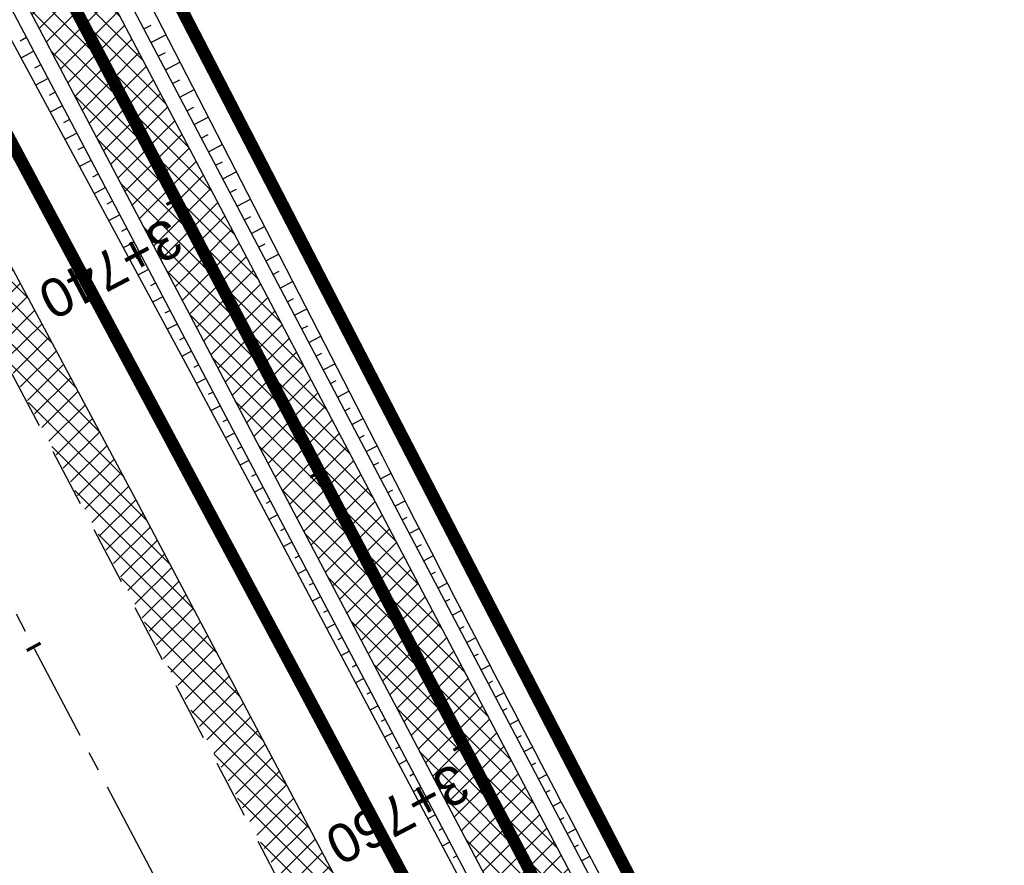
# Model space of a CAD drawing. Header units: metres. Extents: x 7529682 to 7533751, y 5721195 to 5727842.
# Tile 22 of 179: x 7531454 to 7531486, y 5724473 to 5724501. Entities that reach past the tile are written whole.
import ezdxf

# ---------------------------------------------------------------- set-up
doc = ezdxf.new("R2010")
doc.units = ezdxf.units.M
for name, pattern in [('817-dzialki-09-05-04$0$HIDDEN', [0.375, 0.25, -0.125]), ('ACAD_ISO05W100', [33, 24, -3, 0, -3, 0, -3]), ('CENTER', [50.8, 31.75, -6.35, 6.35, -6.35]), ('CENTER2', [28.575, 19.05, -3.175, 3.175, -3.175]), ('HIDDEN', [9.525, 6.35, -3.175])]:
    doc.linetypes.add(name, pattern=pattern)
for name, color, linetype in [('C-DROGI-SYTUACJA', 7, 'Continuous'), ('C-DROGI-SYTUACJA-ETYKIETY', 7, 'Continuous'), ('D-hatch-pobocza', 131, 'Continuous'), ('D-pobocza', 60, 'Continuous'), ('D-rowy', 160, 'Continuous'), ('D-skarpa', 2, 'Continuous'), ('D-skarpa-kreskowanie', 2, 'Continuous')]:
    doc.layers.add(name, color=color, linetype=linetype)
for name, color, linetype, lineweight, true_color in [('D-ewidencja-numery', 7, 'Continuous', 50, 0x40ff00), ('D-hatch-ciag-pieszo-rowerowy', 7, 'Continuous', 13, 0xff9f80), ('D-LR-etap-III', 7, '817-dzialki-09-05-04$0$HIDDEN', 50, 0x00008f)]:
    doc.layers.add(name, color=color, linetype=linetype, lineweight=lineweight, true_color=true_color)
for name, color, linetype, lineweight in [('D-krawędzie', 3, 'Continuous', 30), ('D-obrzeża', 2, 'Continuous', 30), ('D-oś', 10, 'CENTER', 30), ('D-pas-drogowy', 7, 'ACAD_ISO05W100', 50)]:
    doc.layers.add(name, color=color, linetype=linetype, lineweight=lineweight)
doc.layers.add('poprzeczki', color=7, linetype='Continuous', true_color=0x0000c7)
doc.styles.get("Standard").update_dxf_attribs({"font": 'arial.ttf'})

# ---------------------------------------------------------------- blocks, each defined once
blk = doc.blocks.new('AeccTickLine')
at = {"color": 0, "linetype": 'ByBlock', "lineweight": -2}
blk.add_line((0, 1), (0, -1), dxfattribs=at)

msp = doc.modelspace()

# ---------------------------------------------------------------- hatches: boundary and pattern name
at = {"layer": 'D-hatch-ciag-pieszo-rowerowy'}
h = msp.add_hatch(dxfattribs=at)
h.set_pattern_fill('ANSI37', color=256, scale=0.15, style=0)
h.set_pattern_definition([(45, (0.88535, 0.46493), (-0.33675960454, 0.33675960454), []), (135, (0.88535, 0.46493), (-0.33675960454, -0.33675960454), [])])
h.paths.add_polyline_path([(7531426.003, 5724559.81), (7531399.692, 5724609.942), (7531381.172, 5724645.403), (7531371.149, 5724664.426), (7531369.294, 5724662.583), (7531378.958, 5724644.242), (7531397.477, 5724608.783), (7531423.79, 5724558.646), (7531445.036, 5724518.378), (7531473.71, 5724463.87), (7531482.589, 5724446.952), (7531484.87, 5724447.986), (7531475.922, 5724465.034), (7531447.248, 5724519.543)])
at = {"layer": 'D-hatch-pobocza'}
h = msp.add_hatch(dxfattribs=at)
h.set_pattern_fill('ANSI37', color=256, scale=0.15, style=0)
h.set_pattern_definition([(45, (0, 0), (-0.33675960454, 0.33675960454), []), (135, (0, 0), (-0.33675960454, -0.33675960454), [])])
h.paths.add_polyline_path([(7531410.67, 5724574.2), (7531398.06, 5724598.28), (7531373.71, 5724644.55), (7531366.184, 5724659.134), (7531365.969, 5724658.886), (7531365.498, 5724656.917), (7531373.645, 5724641.454), (7531392.162, 5724605.999), (7531418.48, 5724555.853), (7531439.727, 5724515.582), (7531476.36, 5724446.19), (7531478.829, 5724445.626), (7531467.27, 5724466.87), (7531457.65, 5724485.09), (7531437.94, 5724521.98), (7531423.89, 5724548.61)])

# ---------------------------------------------------------------- linework, layer by layer
at = {"layer": 'C-DROGI-SYTUACJA', "color": 10, "linetype": 'CENTER2', "lineweight": 35, "ltscale": 0.2}
msp.add_lwpolyline([(7531156.869, 5725074.83), (7531166.993, 5725055.55, -0.068732), (7531168.479, 5725051.432), (7531169.1, 5725048.503, 0.068783), (7531171.89, 5725040.776), (7531203.621, 5724980.378), (7531234.8, 5724921.535), (7531259.931, 5724874.055), (7531293.333, 5724810.086), (7531313.16, 5724772.033), (7531341.529, 5724719.923, -0.009023), (7531346.533, 5724710.322), (7531363.735, 5724675.815), (7531380.065, 5724644.823), (7531398.584, 5724609.363), (7531424.897, 5724559.228), (7531446.142, 5724518.961), (7531474.816, 5724464.452), (7531498.201, 5724419.897)], format="xyb", dxfattribs=at)
at = {"layer": 'D-ewidencja-numery', "color": 12, "ltscale": 15, "true_color": 0xc70000}
msp.add_lwpolyline([(7531166.31, 5725074.58), (7531172.29, 5725062.58), (7531170.59, 5725055.606), (7531173.733, 5725044.081), (7531215.342, 5724964.86), (7531238.054, 5724921.685), (7531262.39, 5724875.283), (7531295.587, 5724811.266), (7531348.488, 5724712.363), (7531363.741, 5724682.684), (7531366.987, 5724675.865), (7531382.541, 5724646.111), (7531401.299, 5724610.875), (7531428.965, 5724558.862), (7531449.111, 5724520.398), (7531477.293, 5724465.831), (7531500.996, 5724421.113)], dxfattribs=at)
at = {"layer": 'D-krawędzie', "linetype": 'HIDDEN', "ltscale": 0.3, "flags": 128}
msp.add_lwpolyline([(7530572.01, 5726166.06), (7530620.381, 5726072.761), (7530641.555, 5726032.008), (7530660.961, 5725995.07), (7530689.128, 5725941.54), (7530707.336, 5725907.032), (7530725.256, 5725873.093), (7530743.97, 5725837.654), (7530770.527, 5725787.119), (7530787.864, 5725754.267), (7530809.898, 5725712.542), (7530824.739, 5725684.389), (7530840.856, 5725653.693), (7530860.675, 5725616.154), (7530865.283, 5725607.394), (7530878.05, 5725583.08), (7530918.172, 5725507.178), (7530950.163, 5725446.305), (7530993.419, 5725364.265), (7531022.766, 5725308.719), (7531053.81, 5725249.872), (7531081.166, 5725197.875), (7531103.902, 5725154.541), (7531128.123, 5725108.448), (7531149.3, 5725068.25), (7531167.38, 5725033.767), (7531197.165, 5724976.988), (7531228.151, 5724918.034), (7531253.153, 5724870.491), (7531286.796, 5724806.654), (7531306.74, 5724768.665), (7531335.094, 5724714.652), (7531357.319, 5724672.439), (7531373.645, 5724641.454), (7531392.162, 5724605.999), (7531418.48, 5724555.853), (7531439.727, 5724515.582), (7531468.399, 5724461.077), (7531491.782, 5724416.528), (7531531.99, 5724339.833), (7531557.227, 5724291.659), (7531569.852, 5724267.577), (7531591.376, 5724226.548), (7531610.004, 5724191.103), (7531616.883, 5724177.999), (7531629.985, 5724153.025), (7531641.007, 5724132.022), (7531664.906, 5724087.617), (7531677.644, 5724064.786), (7531683.112, 5724054.988), (7531686.753, 5724048.18), (7531695.448, 5724031.697), (7531703.749, 5724015.917), (7531709.214, 5724005.514), (7531719.389, 5723986.147), (7531726.295, 5723973), (7531732.741, 5723960.736), (7531735.13, 5723956.19)], dxfattribs=at)
at = {"layer": 'D-LR-etap-III', "ltscale": 10, "flags": 128}
msp.add_lwpolyline([(7531750.474, 5723895.103, 0.4, 0.4, 0), (7531750.505, 5723895.13, 0.4, 0.4, 0), (7531682.71, 5724022.92, 0.4, 0.4, 0), (7531619.177, 5724147.204, 0.4, 0.4, 0), (7531592.309, 5724198.489, 0.4, 0.4, 0), (7531553.264, 5724272.919, 0.4, 0.4, 0), (7531504.02, 5724366.79, 0.4, 0.4, 0), (7531482.09, 5724407.62, 0.4, 0.4, 0), (7531412.35, 5724541.183, 0.4, 0.4, 0), (7531388.464, 5724586.93, 0.4, 0.4, 0), (7531345.12, 5724669.94, 0.4, 0.4, 0), (7531127.66, 5725081.67, 0.4, 0.4, 0), (7531059.253, 5725211.041, 0.4, 0.4, 0), (7531008.007, 5725307.954, 0.4, 0.4, 0), (7530964.182, 5725390.836, 0.4, 0.4, 0), (7530914.557, 5725484.684, 0.4, 0.4, 0), (7530865.243, 5725577.494, 0.4, 0.4, 0), (7530840.085, 5725624.059, 0.4, 0.4, 0), (7530802.56, 5725694.925, 0.4, 0.4, 0), (7530755.54, 5725787.51, 0.4, 0.4, 0), (7530708.718, 5725876.303, 0.4, 0.4, 0), (7530695.12, 5725902.09, 0.4, 0.4, 0), (7530642.914, 5726001.078, 0.4, 0.4, 0), (7530634.935, 5726016.147, 0.4, 0.4, 0), (7530610.82, 5726061.93, 0.4, 0.4, 0), (7530610.82, 5726061.93, 0.4, 0.4, 0), (7530607.21, 5726063.51, 0.4, 0.4, 0), (7530597.42, 5726080.68, 0.4, 0.4, 0), (7530591.16, 5726088.44, 0.4, 0.4, 0), (7530581.28, 5726107.21, 0.4, 0.4, 0), (7530571.29, 5726130.56, 0.4, 0.4, 0), (7530549.555, 5726171.527, 0.4, 0.4, 0), (7530531.014, 5726206.474, 0.4, 0.4, 0), (7530516.461, 5726236.017, 0.4, 0.4, 0), (7530500.799, 5726266.141, 0.4, 0.4, 0), (7530491.35, 5726283.94, 0.4, 0.4, 0), (7530482.4, 5726303.41, 0.4, 0.4, 0), (7530482.4, 5726303.41, 0.4, 0.4, 0), (7530450.41, 5726357.28, 0.4, 0.4, 0), (7530397.759, 5726458.5, 0.4, 0.4, 0), (7530334.708, 5726583.665, 0.4, 0.4, 0), (7530303.939, 5726645.168, 0.4, 0.4, 0), (7530300.51, 5726651.778, 0.4, 0.4, 0), (7530289.214, 5726671.967, 0.4, 0.4, 0), (7530281.54, 5726685.57, 0.4, 0.4, 0), (7530261.371, 5726724.163, 0.4, 0.4, 0), (7530254.03, 5726738.21, 0.4, 0.4, 0), (7530197.22, 5726845.06, 0.4, 0.4, 0), (7530194.71, 5726849.15, 0.4, 0.4, 0), (7530195.92, 5726850.75, 0.4, 0.4, 0), (7530170.547, 5726892.961, 0.4, 0.4, 0), (7530143.175, 5726945.066, 0.4, 0.4, 0), (7530105.06, 5727018.32, 0.4, 0.4, 0), (7530100.06, 5727027.16, 0.4, 0.4, 0), (7530062.319, 5727099.625, 0.4, 0.4, 0), (7530015.379, 5727189.42, 0.4, 0.4, 0), (7529983.208, 5727250.207, 0.4, 0.4, 0), (7529953.284, 5727306.747, 0.4, 0.4, 0), (7529900.671, 5727406.159, 0.4, 0.4, 0), (7529890.63, 5727425.131, 0.4, 0.4, 0), (7529875.155, 5727454.426, 0.4, 0.4, 0), (7529857.56, 5727487.787, 0.4, 0.4, 0), (7529835.194, 5727530.193, 0.4, 0.4, 0), (7529811.741, 5727574.662, 0.4, 0.4, 0), (7529792.102, 5727611.923, 0.4, 0.4, 0), (7529768.066, 5727657.47, 0.4, 0.4, 0), (7529755.211, 5727682.131, 0.4, 0.4, 0), (7529753.31, 5727681.13, 0.4, 0.4, 0), (7529739.21, 5727707.77, 0.4, 0.4, 0), (7529735.395, 5727711.252, 0.4, 0.4, 0), (7529725.42, 5727730.2, 0.4, 0.4, 0), (7529723.55, 5727729.88, 0.4, 0.4, 0), (7529695.567, 5727782.932, 0.4, 0.4, 0), (7529717.68, 5727794.024, 0.4, 0.4, 0), (7529736.275, 5727758.647, 0.4, 0.4, 0), (7529736.275, 5727758.647, 0.4, 0.4, 0), (7529744.511, 5727750.406, 0.4, 0.4, 0), (7529744.511, 5727750.406, 0.4, 0.4, 0), (7529750.283, 5727738.55, 0.4, 0.4, 0), (7529777.109, 5727687.569, 0.4, 0.4, 0), (7529796.515, 5727651.33, 0.4, 0.4, 0), (7529814.938, 5727616.793, 0.4, 0.4, 0), (7529839.007, 5727572.304, 0.4, 0.4, 0), (7529860.618, 5727532.509, 0.4, 0.4, 0), (7529882.349, 5727491.504, 0.4, 0.4, 0), (7529904.865, 5727449.096, 0.4, 0.4, 0), (7529920.747, 5727418.885, 0.4, 0.4, 0), (7529946.677, 5727368.547, 0.4, 0.4, 0), (7529972.025, 5727320.573, 0.4, 0.4, 0), (7529987.74, 5727290.153, 0.4, 0.4, 0), (7529996.497, 5727273.662, 0.4, 0.4, 0), (7530017.541, 5727234.203, 0.4, 0.4, 0), (7530033.054, 5727204.864, 0.4, 0.4, 0), (7530051.623, 5727170.223, 0.4, 0.4, 0), (7530069.277, 5727137.016, 0.4, 0.4, 0), (7530089.385, 5727097.534, 0.4, 0.4, 0), (7530109.713, 5727060.747, 0.4, 0.4, 0), (7530136.77, 5727011.64, 0.4, 0.4, 0), (7530162.447, 5726962.744, 0.4, 0.4, 0), (7530187.674, 5726916.992, 0.4, 0.4, 0), (7530207.821, 5726879.335, 0.4, 0.4, 0), (7530230.626, 5726834.519, 0.4, 0.4, 0), (7530262.288, 5726776.618, 0.4, 0.4, 0), (7530277.51, 5726760.213, 0.4, 0.4, 0), (7530286.037, 5726744.107, 0.4, 0.4, 0), (7530288.097, 5726735.884, 0.4, 0.4, 0), (7530290.394, 5726725.047, 0.4, 0.4, 0), (7530296.177, 5726713.583, 0.4, 0.4, 0), (7530302.726, 5726701.182, 0.4, 0.4, 0), (7530325.685, 5726657.466, 0.4, 0.4, 0), (7530343.244, 5726623.649, 0.4, 0.4, 0), (7530360.23, 5726591.747, 0.4, 0.4, 0), (7530383.209, 5726548.059, 0.4, 0.4, 0), (7530406.018, 5726503.606, 0.4, 0.4, 0), (7530427.465, 5726462.62, 0.4, 0.4, 0), (7530447.928, 5726424.388, 0.4, 0.4, 0), (7530471.127, 5726379.921, 0.4, 0.4, 0), (7530490.501, 5726343.033, 0.4, 0.4, 0), (7530509.499, 5726306.733, 0.4, 0.4, 0), (7530529.89, 5726267.244, 0.4, 0.4, 0), (7530543.852, 5726238.99, 0.4, 0.4, 0), (7530554.809, 5726218.944, 0.4, 0.4, 0), (7530559.027, 5726212.223, 0.4, 0.4, 0), (7530563.061, 5726206.41, 0.4, 0.4, 0), (7530566.934, 5726200.464, 0.4, 0.4, 0), (7530569.771, 5726194.902, 0.4, 0.4, 0), (7530571.473, 5726191.282, 0.4, 0.4, 0), (7530572.839, 5726188.025, 0.4, 0.4, 0), (7530575.295, 5726182.035, 0.4, 0.4, 0), (7530579.737, 5726173.306, 0.4, 0.4, 0), (7530583.3, 5726167.41, 0.4, 0.4, 0), (7530593.4, 5726163.33, 0.4, 0.4, 0), (7530598.618, 5726155.264, 0.4, 0.4, 0), (7530608.258, 5726140.497, 0.4, 0.4, 0), (7530603.27, 5726136.83, 0.4, 0.4, 0), (7530606.53, 5726131.84, 0.4, 0.4, 0), (7530604.239, 5726124.217, 0.4, 0.4, 0), (7530605.847, 5726121.63, 0.4, 0.4, 0), (7530608.972, 5726116.164, 0.4, 0.4, 0), (7530618.114, 5726097.791, 0.4, 0.4, 0), (7530651.213, 5726034.96, 0.4, 0.4, 0), (7530670.244, 5725998.611, 0.4, 0.4, 0), (7530698.075, 5725945.953, 0.4, 0.4, 0), (7530716.506, 5725911.305, 0.4, 0.4, 0), (7530735.223, 5725875.667, 0.4, 0.4, 0), (7530752.504, 5725842.155, 0.4, 0.4, 0), (7530778.311, 5725793.501, 0.4, 0.4, 0), (7530797.5, 5725756.382, 0.4, 0.4, 0), (7530812.519, 5725728.289, 0.4, 0.4, 0), (7530820.039, 5725713.16, 0.4, 0.4, 0), (7530822.422, 5725710.194, 0.4, 0.4, 0), (7530833.155, 5725688.801, 0.4, 0.4, 0), (7530849.629, 5725656.159, 0.4, 0.4, 0), (7530867.983, 5725621.964, 0.4, 0.4, 0), (7530872.63, 5725612.888, 0.4, 0.4, 0), (7530880.354, 5725597.595, 0.4, 0.4, 0), (7530883.839, 5725593.389, 0.4, 0.4, 0), (7530891.782, 5725587.763, 0.4, 0.4, 0), (7530895.039, 5725584.281, 0.4, 0.4, 0), (7530897.034, 5725580.941, 0.4, 0.4, 0), (7530900.952, 5725579.946, 0.4, 0.4, 0), (7530904.81, 5725571.977, 0.4, 0.4, 0), (7530903.682, 5725568.566, 0.4, 0.4, 0), (7530908.901, 5725558.845, 0.4, 0.4, 0), (7530910.252, 5725545.672, 0.4, 0.4, 0), (7530912.873, 5725538.646, 0.4, 0.4, 0), (7530945.278, 5725478.464, 0.4, 0.4, 0), (7530959.692, 5725450.246, 0.4, 0.4, 0), (7531002.827, 5725368.192, 0.4, 0.4, 0), (7531044.704, 5725290.314, 0.4, 0.4, 0), (7531064.099, 5725253.213, 0.4, 0.4, 0), (7531083.01, 5725216.678, 0.4, 0.4, 0), (7531113.013, 5725158.466, 0.4, 0.4, 0), (7531137.364, 5725113.071, 0.4, 0.4, 0), (7531150.831, 5725086.712, 0.4, 0.4, 0), (7531159.746, 5725076.641, 0.4, 0.4, 0), (7531166.31, 5725074.58, 0.4, 0.4, 0), (7531172.29, 5725062.58, 0.4, 0.4, 0), (7531170.59, 5725055.606, 0.4, 0.4, 0), (7531173.733, 5725044.081, 0.4, 0.4, 0), (7531215.342, 5724964.86, 0.4, 0.4, 0), (7531238.054, 5724921.685, 0.4, 0.4, 0), (7531262.39, 5724875.283, 0.4, 0.4, 0), (7531295.587, 5724811.266, 0.4, 0.4, 0), (7531348.488, 5724712.363, 0.4, 0.4, 0), (7531363.741, 5724682.684, 0.4, 0.4, 0), (7531366.987, 5724675.865, 0.4, 0.4, 0), (7531382.541, 5724646.111, 0.4, 0.4, 0), (7531401.299, 5724610.875, 0.4, 0.4, 0), (7531428.965, 5724558.862, 0.4, 0.4, 0), (7531449.111, 5724520.398, 0.4, 0.4, 0), (7531477.293, 5724465.831, 0.4, 0.4, 0), (7531500.996, 5724421.113, 0.4, 0.4, 0), (7531512.122, 5724400.549, 0.4, 0.4, 0), (7531513.782, 5724396.757, 0.4, 0.4, 0), (7531526.32, 5724379.39, 0.4, 0.4, 0), (7531566.784, 5724302.736, 0.4, 0.4, 0), (7531612.277, 5724225.61, 0.4, 0.4, 0), (7531620.493, 5724210.548, 0.4, 0.4, 0), (7531631.578, 5724196.258, 0.4, 0.4, 0), (7531653.484, 5724152.434, 0.4, 0.4, 0), (7531661.151, 5724128.494, 0.4, 0.4, 0), (7531673.881, 5724101.186, 0.4, 0.4, 0), (7531684.691, 5724081.184, 0.4, 0.4, 0), (7531699.212, 5724051.17, 0.4, 0.4, 0), (7531704.034, 5724040.584, 0.4, 0.4, 0), (7531704.034, 5724040.584, 0.4, 0.4, 0), (7531703.913, 5724037.17, 0.4, 0.4, 0), (7531736.42, 5723969.232, 0.4, 0.4, 0), (7531738.285, 5723967.699, 0.4, 0.4, 0), (7531742.181, 5723962.346, 0.4, 0.4, 0), (7531744.286, 5723958.616, 0.4, 0.4, 0), (7531755.393, 5723944.193, 0.4, 0.4, 0), (7531758.69, 5723936.76, 0.4, 0.4, 0), (7531780.08, 5723929.25, 0.4, 0.4, 0), (7531792.612, 5723906.338, 0.4, 0.4, 0), (7531792.612, 5723906.338, 0.4, 0.4, 0), (7531756.962, 5723883.055, 0.4, 0.4, 0), (7531750.46, 5723895.13, 0.4, 0.4, 0), (7531750.46, 5723895.13, 0, 0, 0)], format="xyseb", dxfattribs=at)
at = {"layer": 'D-obrzeża'}
msp.add_lwpolyline([(7531162.547, 5725061.318), (7531165.882, 5725054.959, -0.068574), (7531167.27, 5725051.106), (7531167.915, 5725048.068, 0.068789), (7531170.704, 5725040.34), (7531202.515, 5724979.795), (7531233.696, 5724920.95), (7531258.824, 5724873.473), (7531292.225, 5724809.507), (7531312.052, 5724771.454), (7531340.423, 5724719.339, -0.00902), (7531345.426, 5724709.741), (7531362.629, 5724675.233), (7531378.958, 5724644.242), (7531397.477, 5724608.783), (7531423.79, 5724558.646), (7531445.036, 5724518.378), (7531473.71, 5724463.87), (7531497.095, 5724419.316), (7531505.905, 5724402.511, -0.033171), (7531508.586, 5724396.451), (7531511.248, 5724389.164)], format="xyb", dxfattribs=at)
msp.add_lwpolyline([(7531484.87, 5724447.986), (7531475.922, 5724465.034), (7531447.248, 5724519.543), (7531426.003, 5724559.81), (7531399.692, 5724609.942), (7531381.172, 5724645.403), (7531371.149, 5724664.426)], dxfattribs=at)
at = {"layer": 'D-oś', "ltscale": 0.1}
msp.add_lwpolyline([(7531488.683, 5724414.901), (7531465.302, 5724459.448), (7531436.63, 5724513.951), (7531415.383, 5724554.223), (7531389.061, 5724604.375), (7531370.545, 5724639.828), (7531354.222, 5724670.808), (7531331.996, 5724713.024), (7531303.641, 5724767.038), (7531283.699, 5724805.024), (7531250.055, 5724868.862), (7531225.053, 5724916.406), (7531194.065, 5724975.362), (7531164.28, 5725032.142), (7531146.202, 5725066.622)], dxfattribs=at)
at = {"layer": 'D-pas-drogowy', "ltscale": 0.2, "flags": 128}
msp.add_lwpolyline([(7531633.019, 5724182.834, 0.4, 0.4, 0), (7531617.559, 5724211.608, 0.4, 0.4, 0), (7531566.784, 5724302.736, 0.4, 0.4, 0), (7531538.419, 5724356.47, 0.4, 0.4, 0), (7531526.32, 5724379.39, 0.4, 0.4, 0), (7531516.102, 5724393.607, 0.4, 0.4, 0.001485), (7531513.78, 5724396.838, 0.4, 0.4, 0), (7531501.87, 5724413.41, 0.4, 0.4, 0), (7531474.926, 5724464.508, 0.4, 0.4, 0), (7531446.2, 5724518.992, 0.4, 0.4, 0), (7531424.962, 5724559.262, 0.4, 0.4, 0), (7531398.444, 5724609.566, 0.4, 0.4, 0), (7531379.647, 5724645.216, 0.4, 0.4, 0), (7531365.23, 5724672.56, 0.4, 0.4, 0), (7531341.306, 5724717.915, 0.4, 0.4, 0), (7531312.9, 5724771.789, 0.4, 0.4, 0), (7531292.591, 5724810.307, 0.4, 0.4, 0), (7531259.392, 5724873.271, 0.4, 0.4, 0), (7531233.74, 5724921.923, 0.4, 0.4, 0), (7531203.073, 5724980.092, 0.4, 0.4, 0), (7531173.471, 5725036.225, 0.4, 0.4, 0), (7531168.27, 5725046.09, 0.4, 0.4, 0), (7531172.29, 5725062.58, 0.4, 0.4, 0), (7531166.31, 5725074.58, 0.4, 0.4, 0), (7531150.32, 5725079.6, 0.4, 0.4, 0), (7531141.5, 5725096.43, 0.4, 0.4, 0), (7531109.312, 5725157.814, 0.4, 0.4, 0), (7531086.641, 5725201.048, 0.4, 0.4, 0), (7531059.198, 5725253.384, 0.4, 0.4, 0), (7531028.207, 5725312.489, 0.4, 0.4, 0), (7530999.105, 5725367.99, 0.4, 0.4, 0), (7530956.248, 5725449.725, 0.4, 0.4, 0), (7530924.398, 5725510.464, 0.4, 0.4, 0), (7530897.51, 5725561.74, 0.4, 0.4, 0), (7530894.46, 5725566.14, 0.4, 0.4, 0), (7530892.16, 5725570.49, 0.4, 0.4, 0), (7530869.363, 5725613.307, 0.4, 0.4, 0), (7530861.694, 5725627.705, 0.4, 0.4, 0), (7530852.74, 5725644.52, 0.4, 0.4, 0), (7530831.51, 5725684.2, 0.4, 0.4, 0), (7530811.13, 5725722.52, 0.4, 0.4, 0), (7530792.348, 5725757.941, 0.4, 0.4, 0), (7530768.03, 5725803.8, 0.4, 0.4, 0), (7530748.769, 5725840.179, 0.4, 0.4, 0), (7530727.7, 5725879.97, 0.4, 0.4, 0), (7530712.098, 5725909.545, 0.4, 0.4, 0), (7530693.644, 5725944.645, 0.4, 0.4, 0), (7530665.702, 5725997.539, 0.4, 0.4, 0), (7530641.76, 5726042.88, 0.4, 0.4, 0), (7530616.5, 5726091.48, 0.4, 0.4, 0), (7530604.628, 5726114.32, 0.4, 0.4, -0.007763), (7530602.5, 5726118.43, 0.4, 0.4, 0), (7530603.992, 5726123.395, 0.4, 0.4, 0), (7530606.53, 5726131.84, 0.4, 0.4, 0), (7530603.27, 5726136.83, 0.4, 0.4, 0), (7530593.776, 5726151.369, 0.4, 0.4, 0), (7530590.203, 5726156.84, 0.4, 0.4, 0), (7530583.3, 5726167.41, 0.4, 0.4, 0), (7530580.578, 5726170.428, 0.4, 0.4, 0), (7530575.85, 5726175.67, 0.4, 0.4, 0), (7530569.01, 5726186.66, 0.4, 0.4, 0), (7530562.555, 5726199.189, 0.4, 0.4, 0), (7530555.67, 5726211.39, 0.4, 0.4, 0), (7530548.29, 5726224.23, 0.4, 0.4, 0), (7530540.58, 5726237.71, 0.4, 0.4, 0), (7530532.68, 5726252.65, 0.4, 0.4, 0), (7530524.06, 5726269.35, 0.4, 0.4, 0), (7530502.82, 5726309.91, 0.4, 0.4, 0), (7530488.83, 5726336.63, 0.4, 0.4, 0), (7530466.03, 5726380.16, 0.4, 0.4, 0), (7530438.47, 5726432.77, 0.4, 0.4, 0), (7530424.53, 5726459.09, 0.4, 0.4, 0), (7530401.63, 5726502.97, 0.4, 0.4, 0), (7530383.38, 5726538.06, 0.4, 0.4, 0), (7530353.97, 5726593.52, 0.4, 0.4, 0), (7530338.47, 5726622.74, 0.4, 0.4, 0), (7530322.01, 5726653.88, 0.4, 0.4, 0), (7530297.54, 5726700.33, 0.4, 0.4, 0), (7530287.38, 5726719.6, 0.4, 0.4, 0), (7530285.95, 5726722.316, 0.4, 0.4, 0), (7530280.26, 5726733.12, 0.4, 0.4, 0), (7530266.73, 5726758.74, 0.4, 0.4, 0), (7530260.42, 5726770.47, 0.4, 0.4, 0), (7530253.25, 5726783.82, 0.4, 0.4, 0), (7530244.95, 5726799.33, 0.4, 0.4, 0), (7530239.39, 5726808.49, 0.4, 0.4, 0), (7530238.29, 5726807.9, 0.4, 0.4, 0), (7530218.11, 5726850.67, 0.4, 0.4, 0), (7530175.907, 5726928.168, 0.4, 0.4, 0), (7530096.68, 5727076.15, 0.4, 0.4, 0), (7530094.68, 5727079.89, 0.4, 0.4, 0), (7530064.597, 5727135.523, 0.4, 0.4, 0), (7530046.731, 5727168.892, 0.4, 0.4, 0), (7530025.803, 5727208.461, 0.4, 0.4, 0), (7530012.847, 5727232.979, 0.4, 0.4, 0), (7529994.15, 5727268.45, 0.4, 0.4, 0), (7529981.671, 5727291.93, 0.4, 0.4, 0), (7529949.89, 5727351.73, 0.4, 0.4, 0), (7529924.75, 5727399.03, 0.4, 0.4, 0), (7529915.516, 5727417.1, 0.4, 0.4, 0), (7529885.83, 5727475.19, 0.4, 0.4, 0), (7529862.56, 5727519.97, 0.4, 0.4, 0), (7529852.985, 5727538.191, 0.4, 0.4, 0), (7529836.513, 5727569.511, 0.4, 0.4, 0), (7529815.369, 5727609.141, 0.4, 0.4, 0), (7529792.795, 5727651.247, 0.4, 0.4, 0), (7529774.199, 5727685.858, 0.4, 0.4, 0), (7529746.966, 5727736.059, 0.4, 0.4, 0), (7529733.92, 5727757.62, 0.4, 0.4, 0), (7529708.607, 5727806.389, 0.4, 0.4, 0), (7529688.492, 5727796.345, 0.4, 0.4, 0), (7529723.55, 5727729.88, 0.4, 0.4, 0), (7529725.42, 5727730.2, 0.4, 0.4, 0), (7529735.38, 5727711.28, 0.4, 0.4, 0), (7529739.21, 5727707.77, 0.4, 0.4, 0), (7529753.31, 5727681.13, 0.4, 0.4, 0), (7529755.178, 5727682.114, 0.4, 0.4, 0), (7529792.102, 5727611.923, 0.4, 0.4, 0), (7529811.741, 5727574.662, 0.4, 0.4, 0), (7529835.194, 5727530.193, 0.4, 0.4, 0), (7529857.56, 5727487.787, 0.4, 0.4, 0), (7529875.155, 5727454.426, 0.4, 0.4, 0), (7529890.63, 5727425.131, 0.4, 0.4, 0), (7529900.671, 5727406.159, 0.4, 0.4, 0), (7529953.284, 5727306.747, 0.4, 0.4, 0), (7529983.208, 5727250.207, 0.4, 0.4, 0), (7530015.379, 5727189.42, 0.4, 0.4, 0), (7530062.319, 5727099.625, 0.4, 0.4, 0), (7530100.06, 5727027.16, 0.4, 0.4, 0), (7530105.06, 5727018.32, 0.4, 0.4, 0), (7530143.175, 5726945.066, 0.4, 0.4, 0), (7530170.547, 5726892.961, 0.4, 0.4, 0), (7530195.92, 5726850.75, 0.4, 0.4, 0), (7530194.71, 5726849.15, 0.4, 0.4, 0), (7530197.22, 5726845.06, 0.4, 0.4, 0), (7530254.03, 5726738.21, 0.4, 0.4, 0), (7530261.371, 5726724.163, 0.4, 0.4, 0), (7530281.54, 5726685.57, 0.4, 0.4, 0), (7530289.214, 5726671.967, 0.4, 0.4, 0), (7530300.51, 5726651.778, 0.4, 0.4, 0), (7530303.939, 5726645.168, 0.4, 0.4, 0), (7530334.708, 5726583.665, 0.4, 0.4, 0), (7530397.759, 5726458.5, 0.4, 0.4, 0), (7530450.41, 5726357.28, 0.4, 0.4, 0), (7530482.4, 5726303.41, 0.4, 0.4, 0), (7530483.688, 5726301.003, 0.4, 0.4, 0), (7530491.35, 5726283.94, 0.4, 0.4, 0), (7530512.67, 5726243.78, 0.4, 0.4, 0), (7530529.43, 5726209.46, 0.4, 0.4, 0), (7530571.29, 5726130.56, 0.4, 0.4, 0), (7530581.28, 5726107.21, 0.4, 0.4, 0), (7530591.16, 5726088.44, 0.4, 0.4, 0), (7530597.42, 5726080.68, 0.4, 0.4, 0), (7530607.21, 5726063.51, 0.4, 0.4, 0), (7530610.82, 5726061.93, 0.4, 0.4, 0), (7530634.935, 5726016.147, 0.4, 0.4, 0), (7530642.914, 5726001.078, 0.4, 0.4, 0), (7530695.12, 5725902.09, 0.4, 0.4, 0), (7530708.718, 5725876.303, 0.4, 0.4, 0), (7530755.54, 5725787.51, 0.4, 0.4, 0), (7530802.56, 5725694.925, 0.4, 0.4, 0), (7530840.085, 5725624.059, 0.4, 0.4, 0), (7530865.243, 5725577.494, 0.4, 0.4, 0), (7530914.557, 5725484.684, 0.4, 0.4, 0), (7530964.182, 5725390.836, 0.4, 0.4, 0), (7531008.007, 5725307.954, 0.4, 0.4, 0), (7531059.253, 5725211.041, 0.4, 0.4, 0), (7531127.66, 5725081.67, 0.4, 0.4, 0), (7531345.12, 5724669.94, 0.4, 0.4, 0), (7531388.464, 5724586.93, 0.4, 0.4, 0), (7531412.35, 5724541.183, 0.4, 0.4, 0), (7531482.09, 5724407.62, 0.4, 0.4, 0), (7531504.02, 5724366.79, 0.4, 0.4, 0), (7531519.374, 5724337.52, 0.4, 0.4, 0), (7531563.749, 5724252.932, 0.4, 0.4, 0), (7531602.175, 5724179.681, 0.4, 0.4, 0), (7531619.177, 5724147.204, 0.4, 0.4, 0), (7531625.038, 5724135.635, 0.4, 0.4, 0), (7531656.796, 5724073.316, 0.4, 0.4, 0), (7531675.12, 5724037.36, 0.4, 0.4, 0), (7531682.71, 5724022.92, 0.4, 0.4, 0), (7531705.565, 5723979.811, 0.4, 0.4, 0), (7531736.606, 5723921.262, 0.4, 0.4, 0), (7531750.46, 5723895.13, 0.4, 0.4, 0), (7531740.77, 5723886.56, 0.4, 0.4, 0), (7531732.86, 5723885, 0.4, 0.4, 0), (7531722.18, 5723887.77, 0.4, 0.4, 0), (7531729.87, 5723862.17, 0.4, 0.4, 0), (7531742.92, 5723861.93, 0.4, 0.4, 0), (7531763.71, 5723859.52, 0.4, 0.4, 0), (7531768.42, 5723854.12, 0.4, 0.4, 0), (7531787.42, 5723817.97, 0.4, 0.4, 0), (7531795.57, 5723809.82, 0.4, 0.4, 0), (7531816.347, 5723819.85, 0.4, 0.4, 0), (7531816.347, 5723819.85, 0.4, 0.4, 0), (7531805.06, 5723843.23, 0.4, 0.4, 0), (7531803.61, 5723886.23, 0.4, 0.4, 0), (7531803.61, 5723886.23, 0.4, 0.4, 0), (7531780.08, 5723929.25, 0.4, 0.4, 0), (7531758.69, 5723936.76, 0.4, 0.4, 0), (7531749.359, 5723946.412, 0.4, 0.4, 0), (7531742.71, 5723953.29, 0.4, 0.4, 0), (7531735.177, 5723967.878, 0.4, 0.4, 0), (7531722.37, 5723992.68, 0.4, 0.4, 0), (7531705.042, 5724030.886, 0.4, 0.4, 0), (7531699.47, 5724043.17, 0.4, 0.4, 0), (7531692.69, 5724058.11, 0.4, 0.4, 0), (7531679.672, 5724084.017, 0.4, 0.4, 0), (7531674.55, 5724094.21, 0.4, 0.4, 0), (7531666.633, 5724114.003, 0.4, 0.4, 0), (7531649, 5724153.82, 0.4, 0.4, 0), (7531641.49, 5724149.34, 0.4, 0.4, 0), (7531626.04, 5724179.34, 0.4, 0.4, 0), (7531633.03, 5724182.84, 0, 0, 0)], format="xyseb", dxfattribs=at)
at = {"layer": 'D-pobocza'}
for points in [[(7531485.326, 5724448.193), (7531476.365, 5724465.266), (7531447.69, 5724519.776), (7531426.445, 5724560.043), (7531400.135, 5724610.174), (7531381.615, 5724645.636), (7531371.52, 5724664.794)], [(7531369.222, 5724661.648), (7531378.515, 5724644.01), (7531397.034, 5724608.551), (7531423.348, 5724558.413), (7531444.594, 5724518.145), (7531473.267, 5724463.637), (7531482.133, 5724446.746)], [(7531478.829, 5724445.626), (7531467.27, 5724466.87), (7531457.65, 5724485.09), (7531437.94, 5724521.98), (7531423.89, 5724548.61), (7531410.67, 5724574.2), (7531398.06, 5724598.28), (7531373.71, 5724644.55), (7531366.184, 5724659.134)]]:
    msp.add_lwpolyline(points, dxfattribs=at)
at = {"layer": 'D-rowy', "linetype": 'HIDDEN', "ltscale": 0.1, "const_width": 0.4, "flags": 128}
msp.add_lwpolyline([(7531506.121, 5724397.133), (7531489.191, 5724429.341), (7531483.4, 5724440.512), (7531478.412, 5724450.147), (7531462.901, 5724479.304), (7531434.633, 5724532.162), (7531396.749, 5724604.645), (7531378.596, 5724640.173), (7531368.21, 5724659.05), (7531363.9, 5724666.92), (7531355.877, 5724682.662), (7531338.033, 5724716.835), (7531309.902, 5724770.333), (7531304.158, 5724781.147), (7531299.737, 5724789.052), (7531294.93, 5724798.468), (7531279.862, 5724827.641), (7531247.715, 5724888.417), (7531220.373, 5724940.873), (7531195.514, 5724987.527), (7531168.706, 5725038.836), (7531161.296, 5725053.455), (7531161.296, 5725053.455)], dxfattribs=at)
at = {"layer": 'D-skarpa', "linetype": 'Continuous'}
msp.add_lwpolyline([(7531422.697, 5724558.074), (7531423.974, 5724555.51), (7531426.2, 5724551.032), (7531428.539, 5724546.612), (7531430.914, 5724542.212), (7531433.27, 5724537.802), (7531437.98, 5724528.981), (7531440.343, 5724524.574), (7531442.721, 5724520.175), (7531443.991, 5724517.826), (7531445.095, 5724515.778), (7531459.331, 5724489.369), (7531461.688, 5724484.959), (7531464.024, 5724480.539), (7531468.721, 5724471.71), (7531471.078, 5724467.301), (7531473.123, 5724463.562), (7531473.477, 5724462.915), (7531475.873, 5724458.525), (7531478.242, 5724454.122), (7531480.472, 5724449.646), (7531481.921, 5724446.65)], dxfattribs=at)
msp.add_lwpolyline([(7531428.595, 5724557.949), (7531448.318, 5724520.109), (7531449.394, 5724518.039), (7531451.7, 5724513.603), (7531454.001, 5724509.164), (7531460.854, 5724495.82), (7531463.139, 5724491.372), (7531465.424, 5724486.925, 0.004192), (7531472.327, 5724473.608), (7531476.661, 5724465.422), (7531477.007, 5724464.768), (7531479.342, 5724460.347), (7531481.643, 5724455.907), (7531483.865, 5724451.427), (7531485.473, 5724448.26)], format="xyb", dxfattribs=at)
at = {"layer": 'D-skarpa-kreskowanie', "linetype": 'Continuous'}
for p, q in [((7531457.905, 5724500.357, 109.105), (7531458.149, 5724500.485, 108.922)), ((7531454.099, 5724500.075, 108.976), (7531453.889, 5724499.964, 108.817)), ((7531458.138, 5724499.915, 109.105), (7531458.621, 5724500.169, 108.741)), ((7531454.332, 5724499.632, 108.975), (7531453.917, 5724499.413, 108.662)), ((7531458.371, 5724499.472, 109.105), (7531458.61, 5724499.598, 108.924)), ((7531458.604, 5724499.03, 109.104), (7531459.077, 5724499.279, 108.747)), ((7531454.565, 5724499.19, 108.975), (7531454.359, 5724499.081, 108.82)), ((7531454.798, 5724498.747, 108.975), (7531454.391, 5724498.533, 108.669)), ((7531458.836, 5724498.587, 109.104), (7531459.071, 5724498.711, 108.927)), ((7531455.03, 5724498.305, 108.975), (7531454.829, 5724498.199, 108.823)), ((7531459.069, 5724498.145, 109.104), (7531459.534, 5724498.389, 108.754)), ((7531455.263, 5724497.862, 108.975), (7531454.866, 5724497.653, 108.675)), ((7531459.302, 5724497.702, 109.104), (7531459.532, 5724497.823, 108.93)), ((7531455.496, 5724497.42, 108.974), (7531455.299, 5724497.316, 108.826)), ((7531459.535, 5724497.26, 109.104), (7531459.991, 5724497.5, 108.76)), ((7531455.729, 5724496.977, 108.974), (7531455.34, 5724496.773, 108.681)), ((7531459.768, 5724496.817, 109.103), (7531459.994, 5724496.936, 108.933)), ((7531455.962, 5724496.535, 108.974), (7531455.769, 5724496.433, 108.829)), ((7531460, 5724496.375, 109.103), (7531460.448, 5724496.61, 108.766)), ((7531456.194, 5724496.092, 108.974), (7531455.815, 5724495.892, 108.688)), ((7531460.233, 5724495.932, 109.103), (7531460.455, 5724496.049, 108.936)), ((7531460.466, 5724495.49, 109.103), (7531460.905, 5724495.721, 108.772)), ((7531456.427, 5724495.65, 108.974), (7531456.239, 5724495.551, 108.832)), ((7531456.66, 5724495.207, 108.973), (7531456.289, 5724495.012, 108.694)), ((7531460.699, 5724495.047, 109.103), (7531460.916, 5724495.162, 108.939)), ((7531456.893, 5724494.765, 108.973), (7531456.71, 5724494.668, 108.835)), ((7531460.931, 5724494.605, 109.102), (7531461.362, 5724494.831, 108.778)), ((7531457.125, 5724494.322, 108.973), (7531456.764, 5724494.132, 108.7)), ((7531461.164, 5724494.162, 109.102), (7531461.377, 5724494.274, 108.942)), ((7531457.358, 5724493.879, 108.973), (7531457.18, 5724493.786, 108.838)), ((7531461.397, 5724493.72, 109.102), (7531461.819, 5724493.942, 108.784)), ((7531457.591, 5724493.437, 108.973), (7531457.238, 5724493.251, 108.707)), ((7531461.63, 5724493.277, 109.102), (7531461.839, 5724493.387, 108.944)), ((7531457.824, 5724492.994, 108.972), (7531457.65, 5724492.903, 108.841)), ((7531461.863, 5724492.835, 109.102), (7531462.276, 5724493.052, 108.79)), ((7531458.057, 5724492.552, 108.972), (7531457.713, 5724492.371, 108.713)), ((7531462.095, 5724492.392, 109.101), (7531462.3, 5724492.5, 108.947)), ((7531458.289, 5724492.109, 108.972), (7531458.12, 5724492.02, 108.844)), ((7531462.328, 5724491.95, 109.101), (7531462.733, 5724492.163, 108.796)), ((7531458.522, 5724491.667, 108.972), (7531458.187, 5724491.491, 108.72)), ((7531462.561, 5724491.507, 109.101), (7531462.761, 5724491.612, 108.95)), ((7531462.794, 5724491.065, 109.101), (7531463.19, 5724491.273, 108.802)), ((7531458.755, 5724491.224, 108.972), (7531458.59, 5724491.138, 108.847)), ((7531458.988, 5724490.782, 108.971), (7531458.662, 5724490.611, 108.726)), ((7531463.026, 5724490.622, 109.101), (7531463.222, 5724490.725, 108.953)), ((7531459.22, 5724490.339, 108.971), (7531459.06, 5724490.255, 108.85)), ((7531463.259, 5724490.18, 109.1), (7531463.647, 5724490.383, 108.808)), ((7531459.453, 5724489.897, 108.971), (7531459.136, 5724489.73, 108.732)), ((7531463.492, 5724489.737, 109.1), (7531463.684, 5724489.838, 108.956)), ((7531459.686, 5724489.454, 108.971), (7531459.53, 5724489.372, 108.853)), ((7531463.725, 5724489.295, 109.1), (7531464.104, 5724489.494, 108.815)), ((7531459.919, 5724489.012, 108.971), (7531459.609, 5724488.849, 108.737)), ((7531463.958, 5724488.852, 109.1), (7531464.145, 5724488.951, 108.959)), ((7531460.152, 5724488.569, 108.97), (7531459.998, 5724488.489, 108.855)), ((7531464.19, 5724488.41, 109.1), (7531464.561, 5724488.604, 108.821)), ((7531460.384, 5724488.127, 108.97), (7531460.08, 5724487.967, 108.741)), ((7531464.423, 5724487.967, 109.099), (7531464.606, 5724488.063, 108.961)), ((7531464.656, 5724487.525, 109.099), (7531465.018, 5724487.715, 108.827)), ((7531460.617, 5724487.684, 108.97), (7531460.467, 5724487.605, 108.857)), ((7531460.85, 5724487.242, 108.97), (7531460.552, 5724487.085, 108.745)), ((7531464.889, 5724487.082, 109.099), (7531465.067, 5724487.176, 108.964)), ((7531461.083, 5724486.799, 108.97), (7531460.935, 5724486.722, 108.858)), ((7531465.121, 5724486.64, 109.099), (7531465.475, 5724486.825, 108.833)), ((7531461.315, 5724486.357, 108.969), (7531461.023, 5724486.203, 108.749)), ((7531465.354, 5724486.197, 109.099), (7531465.529, 5724486.289, 108.967)), ((7531461.548, 5724485.914, 108.969), (7531461.403, 5724485.838, 108.86)), ((7531465.587, 5724485.755, 109.098), (7531465.932, 5724485.936, 108.839)), ((7531461.781, 5724485.472, 108.969), (7531461.494, 5724485.321, 108.753)), ((7531465.82, 5724485.312, 109.098), (7531465.99, 5724485.402, 108.97)), ((7531462.014, 5724485.029, 108.969), (7531461.872, 5724484.955, 108.862)), ((7531466.053, 5724484.87, 109.098), (7531466.389, 5724485.046, 108.845)), ((7531462.247, 5724484.587, 108.969), (7531461.963, 5724484.438, 108.755)), ((7531466.285, 5724484.427, 109.098), (7531466.451, 5724484.514, 108.973)), ((7531462.479, 5724484.144, 108.968), (7531462.338, 5724484.07, 108.862)), ((7531466.518, 5724483.984, 109.098), (7531466.846, 5724484.157, 108.851)), ((7531462.712, 5724483.702, 108.968), (7531462.43, 5724483.554, 108.756)), ((7531466.751, 5724483.542, 109.097), (7531466.913, 5724483.627, 108.976)), ((7531462.945, 5724483.259, 108.968), (7531462.805, 5724483.185, 108.862)), ((7531466.984, 5724483.099, 109.097), (7531467.303, 5724483.267, 108.857)), ((7531463.178, 5724482.817, 108.968), (7531462.898, 5724482.67, 108.757)), ((7531467.216, 5724482.657, 109.097), (7531467.374, 5724482.74, 108.978)), ((7531463.41, 5724482.374, 108.968), (7531463.271, 5724482.301, 108.862)), ((7531467.449, 5724482.214, 109.097), (7531467.76, 5724482.378, 108.862)), ((7531463.643, 5724481.932, 108.967), (7531463.365, 5724481.785, 108.758)), ((7531467.682, 5724481.772, 109.097), (7531467.837, 5724481.854, 108.98)), ((7531463.876, 5724481.489, 108.967), (7531463.737, 5724481.416, 108.863)), ((7531467.915, 5724481.329, 109.096), (7531468.225, 5724481.493, 108.863)), ((7531464.109, 5724481.047, 108.967), (7531463.832, 5724480.901, 108.759)), ((7531468.148, 5724480.887, 109.096), (7531468.302, 5724480.968, 108.98)), ((7531464.342, 5724480.604, 108.967), (7531464.204, 5724480.532, 108.863)), ((7531468.38, 5724480.444, 109.096), (7531468.689, 5724480.607, 108.863)), ((7531464.574, 5724480.162, 108.967), (7531464.301, 5724480.018, 108.761)), ((7531468.613, 5724480.002, 109.096), (7531468.767, 5724480.083, 108.98)), ((7531464.807, 5724479.719, 108.966), (7531464.672, 5724479.648, 108.864)), ((7531468.846, 5724479.559, 109.096), (7531469.154, 5724479.721, 108.864)), ((7531465.04, 5724479.277, 108.966), (7531464.771, 5724479.135, 108.763)), ((7531469.079, 5724479.117, 109.095), (7531469.232, 5724479.198, 108.98)), ((7531465.273, 5724478.834, 108.966), (7531465.139, 5724478.764, 108.865)), ((7531469.312, 5724478.674, 109.095), (7531469.618, 5724478.836, 108.864)), ((7531465.505, 5724478.392, 108.966), (7531465.24, 5724478.252, 108.766)), ((7531469.544, 5724478.232, 109.095), (7531469.697, 5724478.312, 108.98)), ((7531465.738, 5724477.949, 108.966), (7531465.607, 5724477.88, 108.867)), ((7531469.777, 5724477.789, 109.095), (7531470.082, 5724477.95, 108.865)), ((7531465.971, 5724477.507, 108.965), (7531465.71, 5724477.369, 108.769)), ((7531470.01, 5724477.347, 109.095), (7531470.161, 5724477.426, 108.981)), ((7531466.204, 5724477.064, 108.965), (7531466.074, 5724476.996, 108.868)), ((7531470.243, 5724476.904, 109.094), (7531470.541, 5724477.061, 108.869)), ((7531466.437, 5724476.622, 108.965), (7531466.18, 5724476.487, 108.772)), ((7531470.475, 5724476.462, 109.094), (7531470.623, 5724476.54, 108.983)), ((7531466.669, 5724476.179, 108.965), (7531466.542, 5724476.112, 108.869)), ((7531470.708, 5724476.019, 109.094), (7531471.001, 5724476.173, 108.874)), ((7531466.902, 5724475.737, 108.965), (7531466.649, 5724475.604, 108.774)), ((7531470.941, 5724475.577, 109.094), (7531471.086, 5724475.653, 108.985)), ((7531467.135, 5724475.294, 108.964), (7531467.01, 5724475.228, 108.87)), ((7531471.174, 5724475.134, 109.094), (7531471.46, 5724475.285, 108.878)), ((7531467.368, 5724474.852, 108.964), (7531467.119, 5724474.721, 108.777)), ((7531471.407, 5724474.692, 109.093), (7531471.548, 5724474.766, 108.987)), ((7531467.601, 5724474.409, 108.964), (7531467.477, 5724474.344, 108.871)), ((7531471.639, 5724474.249, 109.093), (7531471.919, 5724474.397, 108.882)), ((7531467.833, 5724473.967, 108.964), (7531467.589, 5724473.838, 108.78)), ((7531471.872, 5724473.807, 109.093), (7531472.011, 5724473.88, 108.989)), ((7531468.066, 5724473.524, 108.964), (7531467.945, 5724473.46, 108.872)), ((7531472.105, 5724473.364, 109.093), (7531472.38, 5724473.509, 108.886))]:
    msp.add_line(p, q, dxfattribs=at)

# ---------------------------------------------------------------- block references
at = {"layer": 'C-DROGI-SYTUACJA-ETYKIETY', "color": 2, "linetype": 'Continuous', "lineweight": 60, "xscale": 0.25, "yscale": 0.25, "zscale": 0.25, "rotation": 297.746382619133}
msp.add_blockref('AeccTickLine', (7531454.33, 5724480.304), dxfattribs=at)
at = {"layer": 'poprzeczki', "color": 2, "linetype": 'Continuous', "lineweight": 60, "xscale": 0.25, "yscale": 0.25, "zscale": 0.25, "rotation": 297.7463826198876}
for p in [(7531458.865, 5724494.774), (7531463.521, 5724485.924), (7531468.176, 5724477.073)]:
    msp.add_blockref('AeccTickLine', p, dxfattribs=at)

# ---------------------------------------------------------------- texts
at = {"layer": 'C-DROGI-SYTUACJA-ETYKIETY', "color": 2}
for s, p in [('3+740', (7531458.708, 5724494.267)), ('3+760', (7531468.019, 5724476.567))]:
    msp.add_text(s, height=1.25, rotation=207.7464, dxfattribs=at).set_placement(p)

doc.saveas('drawing.dxf')
